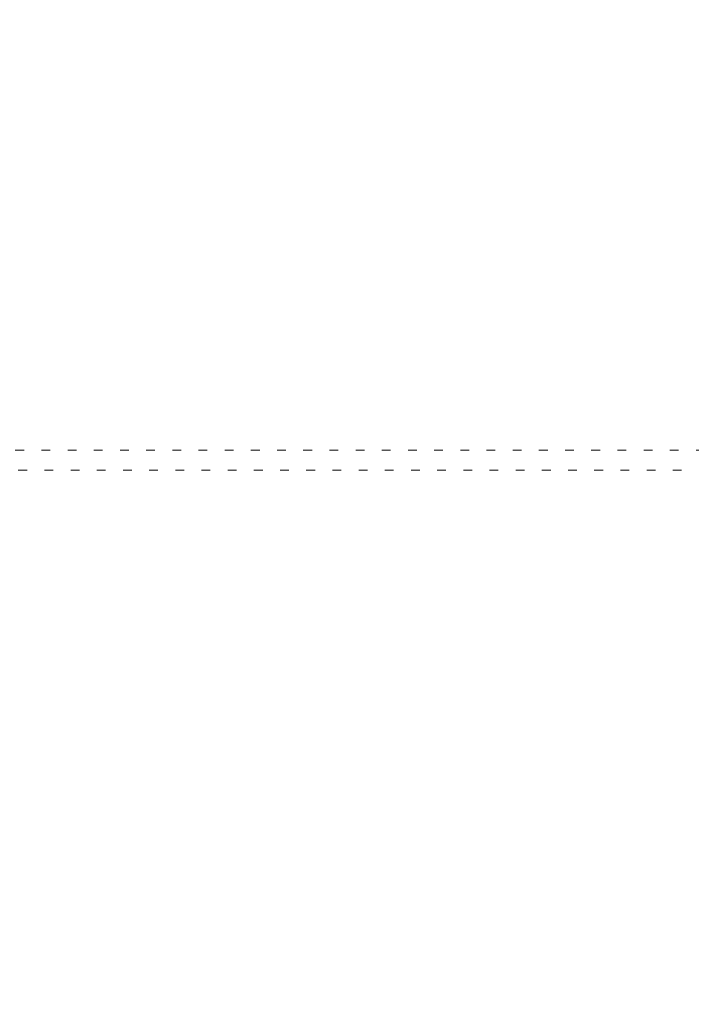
# Model space of a CAD drawing. Header units: millimetres. Extents: x -62314 to 79800, y -34032 to 28340.
# Tile 150 of 256: x 62882 to 65596, y -10078 to -6102. Entities that reach past the tile are written whole.
import ezdxf

# ---------------------------------------------------------------- set-up
doc = ezdxf.new("R2010")
doc.units = ezdxf.units.MM
doc.header["$LTSCALE"] = 508
doc.linetypes.add('Dash Style-5', pattern=[0.20828, 0.069425, -0.138855])
doc.linetypes.add('Dash Style-6', pattern=[1.04164, 0.625, -0.20828, 0.06943, -0.13893])
for name, color, linetype, lineweight in [('(00) tekening-aanzicht grijs', 8, 'Continuous', 0), ('(00) tekening-stramien-algemeen', 7, 'Dash Style-6', 0), ('(28) hoofddraagconstructie-bovenliggend', 1, 'Dash Style-5', 0), ('None', 7, 'Continuous', 0)]:
    doc.layers.add(name, color=color, linetype=linetype, lineweight=lineweight)

# ---------------------------------------------------------------- blocks, each defined once
blk = doc.blocks.new('blok b-v1-gevel_constructie')
at = {"layer": '(28) hoofddraagconstructie-bovenliggend', "color": 2, "lineweight": 0, "transparency": 33554687, "flags": 128}
blk.add_lwpolyline([(-1015.05, 15330.55), (18591.78, 20584.19), (18612.49, 20506.92), (-994.34, 15253.28)], close=True, dxfattribs=at)
blk = doc.blocks.new('blok B 01 (2D)')
at = {"layer": '(00) tekening-aanzicht grijs', "color": 17, "lineweight": 0, "transparency": 33554687, "flags": 128}
blk.add_lwpolyline([(67147.1, 17815), (67147.2, 17815, 0.120217), (58756, 30980.7), (59001.1, 31046.4), (59684.3, 30368.2), (59885.2, 30566, -0.112264), (67637.5, 17926, -0.000404), (67654.8, 17874.8), (67653.6, 17874.1, -0.068823), (67693, 17589.1), (67693, 8520.6), (67193, 8520.6), (67193, 17589.1, 0.081822), (67163.9, 17765.6)], format="xyb", dxfattribs=at)
at = {"layer": 'None', "color": 17, "lineweight": 0, "transparency": 33554687, "flags": 128}
blk.add_lwpolyline([(67854.8, 18398.6, 0.109455), (60141.4, 30818.1)], format="xyb", dxfattribs=at)
at = {"layer": 'None', "color": 17, "transparency": 33554687}
blk.add_blockref('blok b-v1-gevel_constructie', (47480, 0), dxfattribs=at)
blk = doc.blocks.new('Stramien blok B')
at = {"layer": '(00) tekening-stramien-algemeen', "color": 2, "lineweight": 0, "transparency": 33554687}
blk.add_arc((35700.8, -3868.7), 33612.3, 18.04471, 49.82225, dxfattribs=at)

msp = doc.modelspace()

# ---------------------------------------------------------------- block references
at = {"layer": 'None', "color": 17, "transparency": 33554687}
for name, p, rotation in [('blok B 01 (2D)', (-3125.94, -10622.93), 344.9999999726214), ('Stramien blok B', (0, 0), 344.9999645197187)]:
    msp.add_blockref(name, p, dxfattribs=dict(at, rotation=rotation))

doc.saveas('drawing.dxf')
